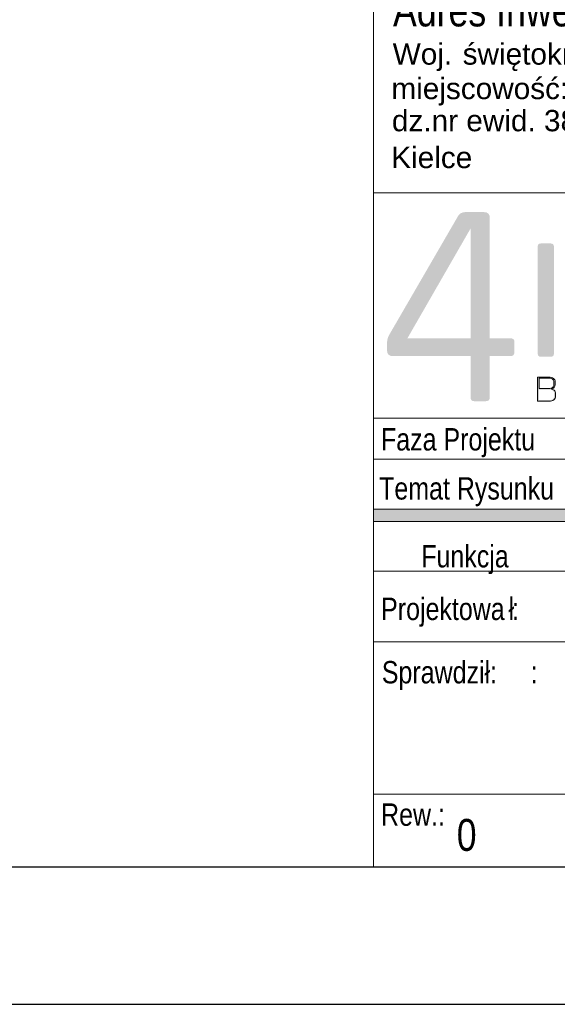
# Model space of a CAD drawing. Header units: millimetres. Extents: x 1218355 to 1284960, y -95511 to 4057.
# Tile 11 of 19: x 1280295 to 1280686, y -92900 to -92183. Entities that reach past the tile are written whole.
import ezdxf

# ---------------------------------------------------------------- set-up
doc = ezdxf.new("R2010")
doc.units = ezdxf.units.MM
for name, color, linetype in [('! IS Tabelka', 7, 'Continuous'), ('ELEK OPIS', 140, 'Continuous'), ('Warstwa 1', 7, 'Continuous')]:
    doc.layers.add(name, color=color, linetype=linetype)
for name, color, linetype, lineweight in [('G-ANNO-TTLB', 7, 'Continuous', 9), ('G-IMPT', 8, 'Continuous', 9), ('L_tabelka czarne', 7, 'Continuous', 15), ('s-schody', 10, 'Continuous', 5)]:
    doc.layers.add(name, color=color, linetype=linetype, lineweight=lineweight)
doc.styles.add('Arial_12', font='arial.ttf', dxfattribs={"width": 0.8, "height": 5.5})
doc.styles.add('Arial_13', font='arial.ttf', dxfattribs={"width": 0.8, "height": 8})
doc.styles.add('Arial_19', font='arial.ttf', dxfattribs={"height": 8})
doc.styles.add('MtXpl_Arial', font='arial.ttf', dxfattribs={"height": 0.2})

# ---------------------------------------------------------------- blocks, each defined once
blk = doc.blocks.new('erer')
at = {"layer": 'G-IMPT'}
blk.add_hatch(color=256, dxfattribs=at).paths.add_polyline_path([(-0.228, 25.899), (-0.228, 25.001), (-59.132, 25.001), (-59.132, 25.899)])
at = {"layer": 's-schody'}
h = blk.add_hatch(color=251, dxfattribs=at)
h.dxf.hatch_style = 1
edge = h.paths.add_edge_path(flags=16)
edge.add_spline(control_points=[(-47.054, 33.85), (-47.054, 33.85), (-46.347, 33.85), (-46.347, 33.85), (-46.347, 33.85), (-46.232, 33.85), (-46.144, 33.875), (-46.082, 33.925), (-46.082, 33.925), (-46.021, 33.975), (-45.99, 34.047), (-45.99, 34.14), (-45.99, 34.14), (-45.99, 34.14), (-45.99, 34.334), (-45.99, 34.334), (-45.99, 34.334), (-45.99, 34.527), (-46.12, 34.623), (-46.381, 34.623), (-46.381, 34.623), (-46.381, 34.623), (-47.054, 34.623), (-47.054, 34.623), (-47.054, 34.623), (-47.074, 34.623), (-47.085, 34.616), (-47.085, 34.601), (-47.085, 34.601), (-47.085, 34.601), (-47.085, 33.872), (-47.085, 33.872), (-47.085, 33.872), (-47.085, 33.857), (-47.074, 33.85), (-47.054, 33.85)], knot_values=[0, 0, 0, 0, 0.1, 0.1, 0.1, 0.1001, 0.2, 0.2, 0.2, 0.2001, 0.3, 0.3, 0.3, 0.3001, 0.4, 0.4, 0.4, 0.4001, 0.5, 0.5, 0.5, 0.5001, 0.6, 0.6, 0.6, 0.6001, 0.7, 0.7, 0.7, 0.7001, 0.8, 0.8, 0.8, 0.8001, 1, 1, 1, 1], degree=3, periodic=0)
edge = h.paths.add_edge_path()
edge.add_spline(control_points=[(-47.188, 33.798), (-47.188, 33.798), (-47.188, 35.506), (-47.188, 35.506), (-47.188, 35.506), (-47.188, 35.522), (-47.179, 35.53), (-47.16, 35.53), (-47.16, 35.53), (-47.16, 35.53), (-46.367, 35.53), (-46.367, 35.53), (-46.367, 35.53), (-46.228, 35.53), (-46.116, 35.498), (-46.033, 35.433), (-46.033, 35.433), (-45.949, 35.369), (-45.907, 35.28), (-45.907, 35.167), (-45.907, 35.167), (-45.907, 35.167), (-45.907, 34.987), (-45.907, 34.987), (-45.907, 34.987), (-45.907, 34.817), (-46.008, 34.709), (-46.209, 34.662), (-46.209, 34.662), (-46.127, 34.658), (-46.053, 34.626), (-45.986, 34.566), (-45.986, 34.566), (-45.92, 34.506), (-45.887, 34.429), (-45.887, 34.336), (-45.887, 34.336), (-45.887, 34.336), (-45.887, 34.137), (-45.887, 34.137), (-45.887, 34.137), (-45.887, 34.024), (-45.928, 33.935), (-46.012, 33.871), (-46.012, 33.871), (-46.096, 33.806), (-46.207, 33.774), (-46.347, 33.774), (-46.347, 33.774), (-46.347, 33.774), (-47.16, 33.774), (-47.16, 33.774), (-47.16, 33.774), (-47.179, 33.774), (-47.188, 33.782), (-47.188, 33.798)], knot_values=[0, 0, 0, 0, 0.066667, 0.066667, 0.066667, 0.066767, 0.133333, 0.133333, 0.133333, 0.133433, 0.2, 0.2, 0.2, 0.2001, 0.266667, 0.266667, 0.266667, 0.266767, 0.333333, 0.333333, 0.333333, 0.333433, 0.4, 0.4, 0.4, 0.4001, 0.466667, 0.466667, 0.466667, 0.466767, 0.533333, 0.533333, 0.533333, 0.533433, 0.6, 0.6, 0.6, 0.6001, 0.666667, 0.666667, 0.666667, 0.666767, 0.733333, 0.733333, 0.733333, 0.733433, 0.8, 0.8, 0.8, 0.8001, 0.866667, 0.866667, 0.866667, 0.866767, 1, 1, 1, 1], degree=3, periodic=0)
edge = h.paths.add_edge_path(flags=16)
edge.add_spline(control_points=[(-47.054, 34.7), (-47.054, 34.7), (-46.381, 34.7), (-46.381, 34.7), (-46.381, 34.7), (-46.264, 34.7), (-46.173, 34.725), (-46.108, 34.775), (-46.108, 34.775), (-46.043, 34.825), (-46.01, 34.897), (-46.01, 34.989), (-46.01, 34.989), (-46.01, 34.989), (-46.01, 35.164), (-46.01, 35.164), (-46.01, 35.164), (-46.01, 35.257), (-46.041, 35.329), (-46.103, 35.379), (-46.103, 35.379), (-46.165, 35.429), (-46.253, 35.454), (-46.367, 35.454), (-46.367, 35.454), (-46.367, 35.454), (-47.054, 35.454), (-47.054, 35.454), (-47.054, 35.454), (-47.074, 35.454), (-47.085, 35.447), (-47.085, 35.432), (-47.085, 35.432), (-47.085, 35.432), (-47.085, 34.722), (-47.085, 34.722), (-47.085, 34.722), (-47.085, 34.707), (-47.074, 34.7), (-47.054, 34.7)], knot_values=[0, 0, 0, 0, 0.090909, 0.090909, 0.090909, 0.091009, 0.181818, 0.181818, 0.181818, 0.181918, 0.272727, 0.272727, 0.272727, 0.272827, 0.363636, 0.363636, 0.363636, 0.363736, 0.454545, 0.454545, 0.454545, 0.454645, 0.545455, 0.545455, 0.545455, 0.545555, 0.636364, 0.636364, 0.636364, 0.636464, 0.727273, 0.727273, 0.727273, 0.727373, 0.818182, 0.818182, 0.818182, 0.818282, 1, 1, 1, 1], degree=3, periodic=0)
at = {"layer": 'Warstwa 1', "lineweight": 0}
h = blk.add_hatch(color=250, dxfattribs=at)
h.dxf.hatch_style = 1
edge = h.paths.add_edge_path(flags=17)
edge.add_spline(control_points=[(-52.074, 38.355), (-52.074, 38.355), (-52.074, 46.347), (-52.074, 46.347), (-52.074, 46.347), (-52.074, 46.347), (-56.669, 38.355), (-56.669, 38.355), (-56.669, 38.355), (-56.669, 38.355), (-52.074, 38.355), (-52.074, 38.355)], knot_values=[0, 0, 0, 0, 0.25, 0.25, 0.25, 0.250101, 0.5, 0.5, 0.5, 0.500101, 1, 1, 1, 1], degree=3, periodic=1)
edge = h.paths.add_edge_path()
edge.add_spline(control_points=[(-50.955, 33.774), (-50.955, 33.774), (-51.809, 33.774), (-51.809, 33.774), (-51.809, 33.774), (-51.985, 33.774), (-52.074, 33.868), (-52.074, 34.058), (-52.074, 34.058), (-52.074, 34.058), (-52.074, 37.054), (-52.074, 37.054), (-52.074, 37.054), (-52.074, 37.054), (-57.727, 37.054), (-57.727, 37.054), (-57.727, 37.054), (-58.011, 37.054), (-58.154, 37.196), (-58.154, 37.481), (-58.154, 37.481), (-58.154, 37.481), (-58.154, 37.969), (-58.154, 37.969), (-58.154, 37.969), (-58.154, 38.199), (-58.106, 38.402), (-58.011, 38.579), (-58.011, 38.579), (-58.011, 38.579), (-53.05, 47.14), (-53.05, 47.14), (-53.05, 47.14), (-52.928, 47.411), (-52.724, 47.547), (-52.44, 47.547), (-52.44, 47.547), (-52.44, 47.547), (-51.118, 47.547), (-51.118, 47.547), (-51.118, 47.547), (-50.82, 47.547), (-50.67, 47.404), (-50.67, 47.12), (-50.67, 47.12), (-50.67, 47.12), (-50.67, 38.355), (-50.67, 38.355), (-50.67, 38.355), (-50.67, 38.355), (-49.166, 38.355), (-49.166, 38.355), (-49.166, 38.355), (-48.976, 38.355), (-48.881, 38.267), (-48.881, 38.091), (-48.881, 38.091), (-48.881, 38.091), (-48.881, 37.359), (-48.881, 37.359), (-48.881, 37.359), (-48.881, 37.155), (-48.976, 37.054), (-49.166, 37.054), (-49.166, 37.054), (-49.166, 37.054), (-50.67, 37.054), (-50.67, 37.054), (-50.67, 37.054), (-50.67, 37.054), (-50.67, 34.058), (-50.67, 34.058), (-50.67, 34.058), (-50.67, 33.869), (-50.765, 33.774), (-50.955, 33.774)], knot_values=[0, 0, 0, 0, 0.05, 0.05, 0.05, 0.050101, 0.1, 0.1, 0.1, 0.100101, 0.15, 0.15, 0.15, 0.150101, 0.2, 0.2, 0.2, 0.200101, 0.25, 0.25, 0.25, 0.250101, 0.3, 0.3, 0.3, 0.300101, 0.35, 0.35, 0.35, 0.350101, 0.4, 0.4, 0.4, 0.400101, 0.45, 0.45, 0.45, 0.450101, 0.5, 0.5, 0.5, 0.500101, 0.55, 0.55, 0.55, 0.550101, 0.6, 0.6, 0.6, 0.600101, 0.65, 0.65, 0.65, 0.650101, 0.7, 0.7, 0.7, 0.700101, 0.75, 0.75, 0.75, 0.750101, 0.8, 0.8, 0.8, 0.800101, 0.85, 0.85, 0.85, 0.850101, 0.9, 0.9, 0.9, 0.900101, 1, 1, 1, 1], degree=3, periodic=0)
h = blk.add_hatch(color=250, dxfattribs=at)
h.dxf.hatch_style = 1
edge = h.paths.add_edge_path()
edge.add_spline(control_points=[(-47.184, 37.24), (-47.184, 37.24), (-47.184, 45.031), (-47.184, 45.031), (-47.184, 45.031), (-47.184, 45.182), (-47.114, 45.258), (-46.974, 45.258), (-46.974, 45.258), (-46.974, 45.258), (-46.231, 45.258), (-46.231, 45.258), (-46.231, 45.258), (-46.08, 45.258), (-46.004, 45.182), (-46.004, 45.031), (-46.004, 45.031), (-46.004, 45.031), (-46.004, 37.24), (-46.004, 37.24), (-46.004, 37.24), (-46.004, 37.089), (-46.08, 37.013), (-46.231, 37.013), (-46.231, 37.013), (-46.231, 37.013), (-46.958, 37.013), (-46.958, 37.013), (-46.958, 37.013), (-47.109, 37.013), (-47.184, 37.089), (-47.184, 37.24)], knot_values=[0, 0, 0, 0, 0.111111, 0.111111, 0.111111, 0.111212, 0.222222, 0.222222, 0.222222, 0.222323, 0.333333, 0.333333, 0.333333, 0.333434, 0.444444, 0.444444, 0.444444, 0.444545, 0.555556, 0.555556, 0.555556, 0.555656, 0.666667, 0.666667, 0.666667, 0.666768, 0.777778, 0.777778, 0.777778, 0.777879, 1, 1, 1, 1], degree=3, periodic=0)
at = {"layer": 'G-ANNO-TTLB'}
for p, q in [((-59.132, 16.245), (-16.313, 16.245)), ((-0.228, -0.147), (-59.132, -0.147))]:
    blk.add_line(p, q, dxfattribs=at)
at = {"layer": 'L_tabelka czarne'}
for p, q in [((-59.132, 48.945), (-0.228, 48.945)), ((-59.132, 32.547), (-0.228, 32.547)), ((-59.132, 29.551), (-0.228, 29.551)), ((-0.228, 25.899), (-59.132, 25.899)), ((-59.132, 25.001), (-0.228, 25.001)), ((-59.132, 5.164), (-0.228, 5.164))]:
    blk.add_line(p, q, dxfattribs=at)
at = {"layer": 'L_tabelka czarne', "color": 0, "ltscale": 0.25}
for p, q in [((-59.132, 21.388), (-0.228, 21.388)), ((-59.132, 16.245), (-16.313, 16.245)), ((-59.132, 5.164), (-16.313, 5.164))]:
    blk.add_line(p, q, dxfattribs=at)
blk.add_lwpolyline([(-59.132, -0.147), (-59.132, 125.085)], dxfattribs=at)
at = {"layer": 's-schody', "color": 251}
for points, knots in [([(-47.188, 33.798), (-47.188, 33.798), (-47.188, 35.506), (-47.188, 35.506), (-47.188, 35.506), (-47.188, 35.522), (-47.179, 35.53), (-47.16, 35.53), (-47.16, 35.53), (-47.16, 35.53), (-46.367, 35.53), (-46.367, 35.53), (-46.367, 35.53), (-46.228, 35.53), (-46.116, 35.498), (-46.033, 35.433), (-46.033, 35.433), (-45.949, 35.369), (-45.907, 35.28), (-45.907, 35.167), (-45.907, 35.167), (-45.907, 35.167), (-45.907, 34.987), (-45.907, 34.987), (-45.907, 34.987), (-45.907, 34.817), (-46.008, 34.709), (-46.209, 34.662), (-46.209, 34.662), (-46.127, 34.658), (-46.053, 34.626), (-45.986, 34.566), (-45.986, 34.566), (-45.92, 34.506), (-45.887, 34.429), (-45.887, 34.336), (-45.887, 34.336), (-45.887, 34.336), (-45.887, 34.137), (-45.887, 34.137), (-45.887, 34.137), (-45.887, 34.024), (-45.928, 33.935), (-46.012, 33.871), (-46.012, 33.871), (-46.096, 33.806), (-46.207, 33.774), (-46.347, 33.774), (-46.347, 33.774), (-46.347, 33.774), (-47.16, 33.774), (-47.16, 33.774), (-47.16, 33.774), (-47.179, 33.774), (-47.188, 33.782), (-47.188, 33.798)], [0, 0, 0, 0, 0.066667, 0.066667, 0.066667, 0.066667, 0.133333, 0.133333, 0.133333, 0.133333, 0.2, 0.2, 0.2, 0.2, 0.266667, 0.266667, 0.266667, 0.266667, 0.333333, 0.333333, 0.333333, 0.333333, 0.4, 0.4, 0.4, 0.4, 0.466667, 0.466667, 0.466667, 0.466667, 0.533333, 0.533333, 0.533333, 0.533333, 0.6, 0.6, 0.6, 0.6, 0.666667, 0.666667, 0.666667, 0.666667, 0.733333, 0.733333, 0.733333, 0.733333, 0.8, 0.8, 0.8, 0.8, 0.866667, 0.866667, 0.866667, 0.866667, 1, 1, 1, 1]), ([(-47.054, 34.7), (-47.054, 34.7), (-46.381, 34.7), (-46.381, 34.7), (-46.381, 34.7), (-46.264, 34.7), (-46.173, 34.725), (-46.108, 34.775), (-46.108, 34.775), (-46.043, 34.825), (-46.01, 34.897), (-46.01, 34.989), (-46.01, 34.989), (-46.01, 34.989), (-46.01, 35.164), (-46.01, 35.164), (-46.01, 35.164), (-46.01, 35.257), (-46.041, 35.329), (-46.103, 35.379), (-46.103, 35.379), (-46.165, 35.429), (-46.253, 35.454), (-46.367, 35.454), (-46.367, 35.454), (-46.367, 35.454), (-47.054, 35.454), (-47.054, 35.454), (-47.054, 35.454), (-47.074, 35.454), (-47.085, 35.447), (-47.085, 35.432), (-47.085, 35.432), (-47.085, 35.432), (-47.085, 34.722), (-47.085, 34.722), (-47.085, 34.722), (-47.085, 34.707), (-47.074, 34.7), (-47.054, 34.7)], [0, 0, 0, 0, 0.090909, 0.090909, 0.090909, 0.090909, 0.181818, 0.181818, 0.181818, 0.181818, 0.272727, 0.272727, 0.272727, 0.272727, 0.363636, 0.363636, 0.363636, 0.363636, 0.454545, 0.454545, 0.454545, 0.454545, 0.545455, 0.545455, 0.545455, 0.545455, 0.636364, 0.636364, 0.636364, 0.636364, 0.727273, 0.727273, 0.727273, 0.727273, 0.818182, 0.818182, 0.818182, 0.818182, 1, 1, 1, 1])]:
    blk.add_open_spline(points, degree=3, knots=knots, dxfattribs=at)
at = {"layer": 'G-ANNO-TTLB', "width": 0.8}
for s, height, style, p in [('Adres Inwestycji:', 2.32514, 'Arial_12', (-57.721, 61.066)), ('Faza Projektu', 1.62759, 'Arial_13', (-58.595, 30.184)), ('Temat Rysunku', 1.62759, 'Arial_13', (-58.731, 26.609)), ('Funkcja', 1.6276, 'Arial_13', (-55.663, 21.669)), ('Projektowa', 1.6276, 'Arial_13', (-58.586, 17.836)), ('ł', 1.628, 'MtXpl_Arial', (-49.303, 17.836)), (':', 1.628, 'MtXpl_Arial', (-49.054, 17.836)), ('Sprawdził:', 1.6276, 'Arial_13', (-58.534, 13.222)), (':', 1.628, 'MtXpl_Arial', (-47.701, 13.222)), ('Rew.:', 1.6276, 'Arial_13', (-58.589, 2.855)), ('0', 2.325, 'MtXpl_Arial', (-53.078, 1.025))]:
    blk.add_text(s, height=height, dxfattribs=dict(at, style=style)).set_placement(p)
at = {"layer": 'G-ANNO-TTLB', "style": 'Arial_19'}
for s, height, p in [('Woj.', 1.5501, (-57.742, 58.283)), ('świętokrzyskie, pow. kielecki, gm. Kielce,', 1.55009, (-52.647, 58.283)), ('miejscowość: Kielce', 1.55009, (-57.835, 55.771)), ('dz.nr ewid. 389/10, 389/11, 389/12, 389/13, obręb 0015', 1.55009, (-57.799, 53.431)), ('Kielce', 1.5501, (-57.848, 50.747))]:
    blk.add_text(s, height=height, dxfattribs=at).set_placement(p)

msp = doc.modelspace()

# ---------------------------------------------------------------- linework, layer by layer
at = {"elevation": -662.14}
msp.add_lwpolyline([(1267241.49, -92900.44), (1281241.49, -92900.44), (1281241.49, -89930.44), (1267241.49, -89930.44)], close=True, dxfattribs=at)
at = {"layer": 'ELEK OPIS', "elevation": -662.14}
msp.add_lwpolyline([(1267421.49, -92800.44), (1281141.49, -92800.44), (1281141.49, -90030.44), (1267421.49, -90030.44)], close=True, dxfattribs=at)

# ---------------------------------------------------------------- block references
at = {"layer": '! IS Tabelka', "linetype": 'Continuous', "lineweight": 25, "xscale": 10, "yscale": 10, "zscale": 10}
msp.add_blockref('erer', (1281143.78, -92798.96, -662.14), dxfattribs=at)

doc.saveas('drawing.dxf')
